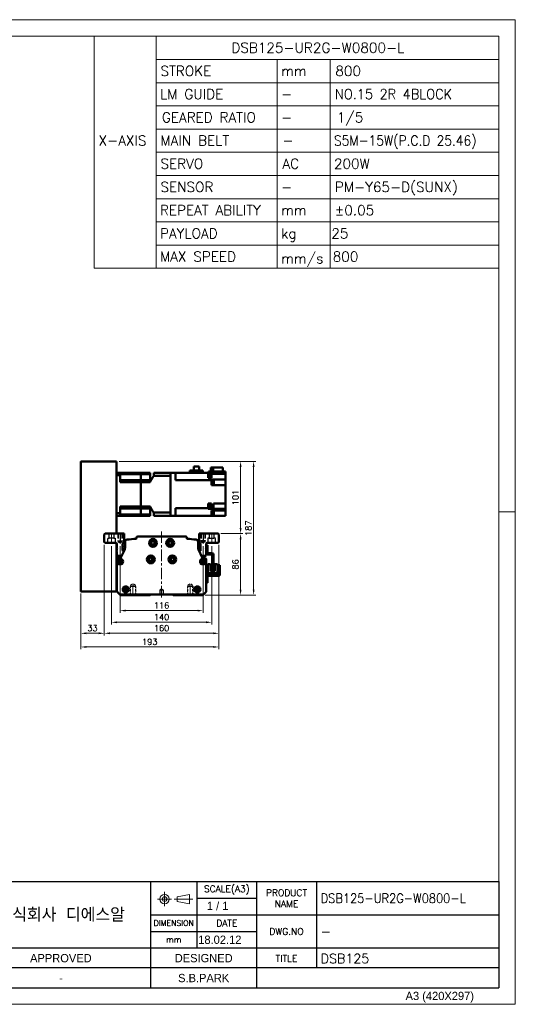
# Model space of a CAD drawing. Header units: millimetres. Extents: x 46891 to 50493, y 6223 to 9905.
# Tile 4 of 4: x 49800 to 50493, y 8529 to 9905. Entities that reach past the tile are written whole.
import ezdxf
from ezdxf.enums import TextEntityAlignment as Align

# ---------------------------------------------------------------- set-up
doc = ezdxf.new("R2010")
doc.units = ezdxf.units.MM
doc.header["$LTSCALE"] = 0.5
for name, pattern in [('CENTER', [50.8, 31.75, -6.35, 6.35, -6.35]), ('HIDDEN', [9.525, 6.35, -3.175]), ('HIDDENX2', [19.05, 12.7, -6.35])]:
    doc.linetypes.add(name, pattern=pattern)
doc.layers.get('0').update_dxf_attribs({"lineweight": 20})
for name, color, linetype, lineweight in [('1', 1, 'CENTER', 13), ('4', 4, 'Continuous', 13), ('외형선(ISO)', 7, 'Continuous', 50)]:
    doc.layers.add(name, color=color, linetype=linetype, lineweight=lineweight)
for name, color, linetype in [('2', 2, 'HIDDENX2'), ('3', 3, 'Continuous'), ('C', 1, 'CENTER')]:
    doc.layers.add(name, color=color, linetype=linetype)
doc.styles.add('ACISOGDT', font='amgdt.shx')
doc.styles.add('DSR TEXT', font='romans.shx', dxfattribs={"bigfont": 'whgtxt.shx'})
doc.styles.get("Standard").update_dxf_attribs({"font": 'romans.shx', "bigfont": 'whgtxt.shx'})
doc.dimstyles.new('DSR', dxfattribs={"dimscale": 2, "dimtxt": 3, "dimasz": 3, "dimexe": 0.5, "dimexo": 0.5, "dimgap": 0.5, "dimtad": 1, "dimdsep": 46, "dimtxsty": 'Standard', "dimcen": 2.5, "dimclrd": 4, "dimclre": 4, "dimclrt": 2, "dimadec": 0, "dimazin": 2, "dimtfac": 1, "dimtmove": 0, "dimatfit": 3, "dimfxl": 0, "dimlwd": -1, "dimlwe": -1, "dimarcsym": 0})

# ---------------------------------------------------------------- blocks, each defined once
blk = doc.blocks.new('A$C13F00394')
for p, q in [((109.11, 28.14), (105.34, 27.43)), ((105.34, 27.43), (105.34, 26.01)), ((109.11, 25.3), (109.11, 28.14)), ((-202.34, 25.67), (-191.42, 25.67)), ((-202.34, 25.3), (-191.42, 25.3)), ((105.34, 26.01), (109.11, 25.3))]:
    blk.add_line(p, q)
for radius in [1.42, 0.71]:
    blk.add_circle((101.56, 26.76), radius)
at = {"layer": '1'}
for p, q in [((103.69, 26.76), (99.44, 26.76)), ((101.56, 28.89), (101.56, 24.63)), ((104.41, 26.76), (110.04, 26.76))]:
    blk.add_line(p, q, dxfattribs=at)
at = {"layer": '3'}
for p, q in [((0, 32), (-207.68, 32)), ((0, 32), (202.32, 32)), ((0, 32), (0, 0)), ((43.43, 32), (43.43, 0)), ((97.32, 32), (97.32, 12)), ((111.32, 32), (111.32, 12)), ((129.32, 32), (129.32, 0)), ((147.32, 32), (147.32, 6)), ((202.32, 32), (202.32, 0)), ((0, 28), (25, 24)), ((43.43, 28), (0, 28)), ((25, 28), (25, 0)), ((34.7, 28), (34.7, 0)), ((111.32, 27), (129.32, 27)), ((43.43, 24), (0, 24)), ((97.32, 22), (202.32, 22)), ((43.43, 20), (0, 20)), ((43.43, 16), (0, 16)), ((97.32, 17), (129.32, 17)), ((0, 12), (129.32, 12)), ((97.32, 12), (97.32, 0)), ((129.32, 12), (202.32, 12)), ((43.43, 8), (0, 8)), ((97.32, 6), (43.43, 6)), ((129.32, 6), (97.32, 6)), ((202.32, 6), (129.32, 6)), ((43.43, 4), (0, 4)), ((0, 0), (202.32, 0))]:
    blk.add_line(p, q, dxfattribs=at)
at = {"color": 0, "style": 'DSR TEXT'}
for s, height, p in [('조립 치수 허용차', 2, (11.97, 29.02)), ('등급', 1.5, (20.77, 25.52)), ('정밀급', 1.5, (27.18, 25.37)), ('보통급', 1.3, (36.41, 25.38)), ('치수 구분', 1.5, (0.69, 24.78)), (' 0.5 초과 6 이하', 1.6, (0.56, 21.19)), (' 6 초과 30 이하', 1.6, (0.49, 17.19)), (' 30 초과 120 이하', 1.6, (0.49, 13.19)), (' 120 초과 315 이하', 1.6, (0.49, 9.19)), (' 315 초과 1000 이하', 1.6, (0.49, 5.19)), (' 1000 초과 2000 이하', 1.6, (0.49, 1.19))]:
    blk.add_text(s, height=height, dxfattribs=at).set_placement(p)
at = {"color": 7, "style": 'ACISOGDT'}
for s, p in [('APPROVED', (70.28, 8.93)), ('DESIGNED', (113.35, 8.93))]:
    blk.add_text(s, height=2.5, dxfattribs=at).set_placement(p, align=Align.MIDDLE_CENTER)
at = {"color": 7, "attachment_point": 5, "style": 'DSR TEXT'}
for s, insert, char_height in [('SCALE(A3)', (120.32, 29.5), 2), ('PRODUCT\\PNAME', (138.32, 27), 2), ('주식회사 디에스알', (70.37, 22), 4.2), ('DIMENSION', (104.32, 19.5), 1.7), ('DATE', (120.32, 19.5), 2), ('DWG.NO', (138.32, 17), 2), ('mm', (104.32, 14.5), 1.8), ('TITLE', (138.32, 8.83), 2)]:
    blk.add_mtext(s, dxfattribs=dict(at, insert=insert, char_height=char_height))
at = {"color": 0, "char_height": 1.6, "attachment_point": 5, "style": 'DSR TEXT'}
for s, insert in [('%%P0.05', (29.85, 22)), ('%%P0.1', (39.07, 22)), ('%%P0.1', (29.85, 18)), ('%%P0.2', (39.07, 18)), ('%%P0.15', (29.85, 14)), ('%%P0.3', (39.07, 14)), ('%%P0.2', (29.85, 10)), ('%%P0.5', (39.07, 10)), ('%%P0.3', (29.85, 6)), ('%%P0.8', (39.07, 6)), ('%%P0.5', (29.85, 2)), ('%%P1.2', (39.07, 2))]:
    blk.add_mtext(s, dxfattribs=dict(at, insert=insert))
at = {"layer": '4', "color": 0, "style": 'DSR TEXT'}
blk.add_text('NOTE', height=3, dxfattribs=at).set_placement((-202.39, 26.38))
blk = doc.blocks.new('A$C1C1952E1')
for p, q in [((293, 292), (293, 222)), ((311.67, 292), (311.67, 222)), ((311.67, 285), (415, 285)), ((348.18, 285), (348.18, 222)), ((364.13, 285), (364.13, 222)), ((311.67, 278), (415, 278)), ((311.67, 271), (415, 271)), ((311.67, 264), (415, 264)), ((311.67, 257), (415, 257)), ((311.67, 250), (415, 250)), ((311.67, 243), (415, 243)), ((311.67, 236), (415, 236)), ((311.67, 229), (415, 229)), ((293, 222), (415, 222))]:
    blk.add_line(p, q)
at = {"color": 1}
blk.add_lwpolyline([(0, 0), (420, 0), (420, 297), (0, 297)], close=True, dxfattribs=at)
at = {"color": 3}
blk.add_lwpolyline([(5, 5), (415, 5), (415, 292), (5, 292)], close=True, dxfattribs=at)
at = {"color": 7, "style": 'ACISOGDT'}
blk.add_text('A3 (420X297)', height=2.5, dxfattribs=at).set_placement((386.91, 1.28))
blk = doc.blocks.new('t8')
at = {"color": 2, "linetype": 'HIDDEN'}
for p, q in [((-4, 0), (-4, -12)), ((-3.4, -0.6), (-4, 0)), ((3.4, -0.6), (4, 0)), ((4, 0), (4, -12)), ((-4, -12), (4, -12)), ((-4, -12), (-3.4, -13)), ((-3.4, -0.6), (3.4, -0.6)), ((-3.4, -0.6), (-3.4, -14)), ((3.4, -0.6), (3.4, -14)), ((4, -12), (3.4, -13)), ((-3.4, -14), (3.4, -14)), ((-3.4, -14), (0, -16)), ((3.4, -14), (0, -16))]:
    blk.add_line(p, q, dxfattribs=at)
at = {"color": 1, "linetype": 'CENTER'}
blk.add_line((0, 1.4), (0, -17.1), dxfattribs=at)
blk = doc.blocks.new('*D71')
at = {"color": 1, "linetype": 'ByBlock'}
for p, q in [((49940.4, 9169.4), (49940.4, 9076.2)), ((50056.4, 9169.4), (50056.4, 9076.2)), ((50048.6, 9079.2), (49948.2, 9079.2))]:
    blk.add_line(p, q, dxfattribs=at)
at = {"color": 1}
for points in [[(49948.2, 9080.5), (49948.2, 9077.9), (49940.4, 9079.2)], [(50048.6, 9080.5), (50048.6, 9077.9), (50056.4, 9079.2)]]:
    blk.add_solid(points, dxfattribs=at)
at = {"layer": 'Defpoints', "color": 0}
for p in [(49940.4, 9173), (50056.4, 9173), (49940.4, 9079.2)]:
    blk.add_point(p, dxfattribs=at)
at = {"color": 3, "insert": (49998.4, 9086.4), "char_height": 8.4, "attachment_point": 5, "style": 'DSR TEXT'}
blk.add_mtext('116', dxfattribs=at)
blk = doc.blocks.new('*D72')
at = {"color": 1, "linetype": 'ByBlock'}
for p, q in [((49928.4, 9169.2), (49928.4, 9059.9)), ((50068.4, 9169.2), (50068.4, 9059.9)), ((50060.6, 9062.9), (49936.2, 9062.9))]:
    blk.add_line(p, q, dxfattribs=at)
at = {"color": 1}
for points in [[(49936.2, 9064.2), (49936.2, 9061.6), (49928.4, 9062.9)], [(50060.6, 9064.2), (50060.6, 9061.6), (50068.4, 9062.9)]]:
    blk.add_solid(points, dxfattribs=at)
at = {"layer": 'Defpoints', "color": 0}
for p in [(49928.4, 9172.8), (50068.4, 9172.8), (49928.4, 9062.9)]:
    blk.add_point(p, dxfattribs=at)
at = {"color": 3, "insert": (49998.4, 9070.1), "char_height": 8.4, "attachment_point": 5, "style": 'DSR TEXT'}
blk.add_mtext('140', dxfattribs=at)
blk = doc.blocks.new('*D73')
at = {"color": 1, "linetype": 'ByBlock'}
for p, q in [((49918.4, 9171.2), (49918.4, 9044.5)), ((50078.4, 9171.2), (50078.4, 9044.5)), ((50070.6, 9047.5), (49926.2, 9047.5))]:
    blk.add_line(p, q, dxfattribs=at)
at = {"color": 1}
for points in [[(49926.2, 9048.8), (49926.2, 9046.2), (49918.4, 9047.5)], [(50070.6, 9048.8), (50070.6, 9046.2), (50078.4, 9047.5)]]:
    blk.add_solid(points, dxfattribs=at)
at = {"layer": 'Defpoints', "color": 0}
for p in [(49918.4, 9174.8), (50078.4, 9174.8), (49918.4, 9047.5)]:
    blk.add_point(p, dxfattribs=at)
at = {"color": 3, "insert": (49998.4, 9054.7), "char_height": 8.4, "attachment_point": 5, "style": 'DSR TEXT'}
blk.add_mtext('160', dxfattribs=at)
blk = doc.blocks.new('*D74')
at = {"color": 1, "linetype": 'ByBlock'}
for p, q in [((49918.4, 9171.2), (49918.4, 9044.5)), ((49885.4, 9103.2), (49885.4, 9044.5)), ((49910.6, 9047.5), (49893.2, 9047.5))]:
    blk.add_line(p, q, dxfattribs=at)
at = {"color": 1}
for points in [[(49893.2, 9048.8), (49893.2, 9046.2), (49885.4, 9047.5)], [(49910.6, 9048.8), (49910.6, 9046.2), (49918.4, 9047.5)]]:
    blk.add_solid(points, dxfattribs=at)
at = {"layer": 'Defpoints', "color": 0}
for p in [(49918.4, 9174.8), (49885.4, 9106.8), (49885.4, 9047.5)]:
    blk.add_point(p, dxfattribs=at)
at = {"color": 3, "insert": (49901.9, 9054.7), "char_height": 8.4, "attachment_point": 5, "style": 'DSR TEXT'}
blk.add_mtext('33', dxfattribs=at)
blk = doc.blocks.new('*D75')
at = {"color": 1, "linetype": 'ByBlock'}
for p, q in [((50078.4, 9171.2), (50078.4, 9025.4)), ((49885.4, 9103.2), (49885.4, 9025.4)), ((50070.6, 9028.4), (49893.2, 9028.4))]:
    blk.add_line(p, q, dxfattribs=at)
at = {"color": 1}
for points in [[(49893.2, 9029.7), (49893.2, 9027.1), (49885.4, 9028.4)], [(50070.6, 9029.7), (50070.6, 9027.1), (50078.4, 9028.4)]]:
    blk.add_solid(points, dxfattribs=at)
at = {"layer": 'Defpoints', "color": 0}
for p in [(50078.4, 9174.8), (49885.4, 9106.8), (49885.4, 9028.4)]:
    blk.add_point(p, dxfattribs=at)
at = {"color": 3, "insert": (49981.9, 9035.6), "char_height": 8.4, "attachment_point": 5, "style": 'DSR TEXT'}
blk.add_mtext('193', dxfattribs=at)
blk = doc.blocks.new('*D76')
at = {"color": 1, "linetype": 'ByBlock'}
for p, q in [((50081, 9186.8), (50111.8, 9186.8)), ((50108.8, 9179), (50108.8, 9108.6)), ((50059.5, 9100.8), (50111.8, 9100.8))]:
    blk.add_line(p, q, dxfattribs=at)
at = {"color": 1}
for points in [[(50107.5, 9179), (50110.1, 9179), (50108.8, 9186.8)], [(50107.5, 9108.6), (50110.1, 9108.6), (50108.8, 9100.8)]]:
    blk.add_solid(points, dxfattribs=at)
at = {"layer": 'Defpoints', "color": 0}
for p in [(50077.4, 9186.8), (50055.9, 9100.8), (50108.8, 9100.8)]:
    blk.add_point(p, dxfattribs=at)
at = {"color": 3, "insert": (50101.6, 9143.8), "char_height": 8.4, "attachment_point": 5, "rotation": 90, "style": 'DSR TEXT'}
blk.add_mtext('86', dxfattribs=at)
blk = doc.blocks.new('*D77')
at = {"color": 1, "linetype": 'ByBlock'}
for p, q in [((49939, 9287.8), (50111.8, 9287.8)), ((50108.8, 9194.6), (50108.8, 9280)), ((50081, 9186.8), (50111.8, 9186.8))]:
    blk.add_line(p, q, dxfattribs=at)
at = {"color": 1}
for points in [[(50107.5, 9280), (50110.1, 9280), (50108.8, 9287.8)], [(50107.5, 9194.6), (50110.1, 9194.6), (50108.8, 9186.8)]]:
    blk.add_solid(points, dxfattribs=at)
at = {"layer": 'Defpoints', "color": 0}
for p in [(49935.4, 9287.8), (50108.8, 9287.8), (50077.4, 9186.8)]:
    blk.add_point(p, dxfattribs=at)
at = {"color": 3, "insert": (50101.6, 9237.3), "char_height": 8.4, "attachment_point": 5, "rotation": 90, "style": 'DSR TEXT'}
blk.add_mtext('101', dxfattribs=at)
blk = doc.blocks.new('*D78')
at = {"color": 1, "linetype": 'ByBlock'}
for p, q in [((49939, 9287.8), (50130, 9287.8)), ((50127, 9280), (50127, 9108.6)), ((50059.5, 9100.8), (50130, 9100.8))]:
    blk.add_line(p, q, dxfattribs=at)
at = {"color": 1}
for points in [[(50125.7, 9280), (50128.3, 9280), (50127, 9287.8)], [(50125.7, 9108.6), (50128.3, 9108.6), (50127, 9100.8)]]:
    blk.add_solid(points, dxfattribs=at)
at = {"layer": 'Defpoints', "color": 0}
for p in [(49935.4, 9287.8), (50055.9, 9100.8), (50127, 9100.8)]:
    blk.add_point(p, dxfattribs=at)
at = {"color": 3, "insert": (50119.8, 9194.3), "char_height": 8.4, "attachment_point": 5, "rotation": 90, "style": 'DSR TEXT'}
blk.add_mtext('187', dxfattribs=at)

msp = doc.modelspace()

# ---------------------------------------------------------------- linework, layer by layer
at = {"color": 1}
msp.add_line((50492.61532, 9217.02572), (50469.44932, 9217.02572), dxfattribs=at)
at = {"layer": '1'}
for p, q in [((49928.40915, 9187.8134), (49928.40915, 9172.8134)), ((49998.40915, 9189.8134), (49998.40915, 9096.8134)), ((50068.40915, 9187.8134), (50068.40915, 9172.8134))]:
    msp.add_line(p, q, dxfattribs=at)
at = {"layer": '2'}
for p, q in [((49923.15915, 9173.8134), (49923.15915, 9180.3134)), ((49923.15915, 9180.3134), (49925.10915, 9180.3134)), ((49925.10915, 9180.3134), (49925.10915, 9186.8134)), ((49931.70915, 9180.3134), (49925.10915, 9180.3134)), ((49931.70915, 9186.8134), (49931.70915, 9180.3134)), ((49931.70915, 9180.3134), (49933.65915, 9180.3134)), ((49933.65915, 9180.3134), (49933.65915, 9173.8134)), ((49937.40915, 9186.8134), (49937.40915, 9176.8134)), ((49937.90915, 9186.3134), (49937.40915, 9186.8134)), ((49937.90915, 9186.3134), (49937.90915, 9175.3134)), ((49937.90915, 9186.3134), (49942.90915, 9186.3134)), ((49942.90915, 9186.3134), (49943.40915, 9186.8134)), ((49942.90915, 9186.3134), (49942.90915, 9175.3134)), ((49943.40915, 9186.8134), (49943.40915, 9176.8134)), ((50053.40915, 9186.8134), (50053.40915, 9176.8134)), ((50053.90915, 9186.3134), (50053.40915, 9186.8134)), ((50053.90915, 9186.3134), (50053.90915, 9175.3134)), ((50058.90915, 9186.3134), (50053.90915, 9186.3134)), ((50058.90915, 9186.3134), (50059.40915, 9186.8134)), ((50058.90915, 9186.3134), (50058.90915, 9175.3134)), ((50059.40915, 9186.8134), (50059.40915, 9176.8134)), ((50065.10915, 9180.3134), (50063.15915, 9180.3134)), ((50063.15915, 9180.3134), (50063.15915, 9173.8134)), ((50065.10915, 9186.8134), (50065.10915, 9180.3134)), ((50065.10915, 9180.3134), (50071.70915, 9180.3134)), ((50071.70915, 9180.3134), (50071.70915, 9186.8134)), ((50073.65915, 9180.3134), (50071.70915, 9180.3134)), ((50073.65915, 9173.8134), (50073.65915, 9180.3134)), ((49937.40915, 9176.8134), (49943.40915, 9176.8134)), ((49937.40915, 9176.8134), (49937.90915, 9175.94738)), ((49937.90915, 9175.3134), (49940.40915, 9173.87003)), ((49937.90915, 9175.3134), (49942.90915, 9175.3134)), ((49942.90915, 9175.3134), (49940.40915, 9173.87003)), ((49943.40915, 9176.8134), (49942.90915, 9175.94738)), ((50059.40915, 9176.8134), (50053.40915, 9176.8134)), ((50053.40915, 9176.8134), (50053.90915, 9175.94738)), ((50058.90915, 9175.3134), (50053.90915, 9175.3134)), ((50053.90915, 9175.3134), (50056.40915, 9173.87003)), ((50058.90915, 9175.3134), (50056.40915, 9173.87003)), ((50059.40915, 9176.8134), (50058.90915, 9175.94738)), ((49998.40915, 9109.31556), (49995.90915, 9107.8134)), ((49995.90915, 9107.8134), (49995.90915, 9101.8134)), ((50000.90915, 9107.8134), (49995.90915, 9107.8134)), ((49995.90915, 9101.8134), (50000.90915, 9101.8134)), ((50000.90915, 9107.8134), (49998.40915, 9109.31556)), ((50000.90915, 9101.8134), (50000.90915, 9107.8134))]:
    msp.add_line(p, q, dxfattribs=at)
at = {"layer": '3'}
for p in [(50469.44932, 8700.42392), (49532.07206, 8552.16152)]:
    msp.add_line(p, (50469.44932, 8552.16152), dxfattribs=at)
at = {"layer": 'C'}
for p, q in [((49940.40915, 9187.96473), (49940.40915, 9172.98515)), ((50056.40915, 9187.96473), (50056.40915, 9172.98515))]:
    msp.add_line(p, q, dxfattribs=at)
at = {"layer": '외형선(ISO)'}
for p, q in [((49885.40914, 9106.8134), (49885.40914, 9286.8134)), ((49886.40914, 9287.8134), (49935.40914, 9287.8134)), ((49935.40914, 9286.8134), (49935.40914, 9287.8134)), ((49935.40914, 9186.8134), (49935.40914, 9286.8134)), ((50037.80914, 9275.2134), (50037.80914, 9271.8134)), ((50037.80914, 9275.2134), (50056.15914, 9275.2134)), ((50043.58414, 9275.2134), (50043.58414, 9280.6134)), ((50043.58414, 9280.6134), (50051.03414, 9280.6134)), ((50051.03414, 9280.6134), (50051.03414, 9275.2134)), ((50056.15914, 9271.8134), (50056.15914, 9275.2134)), ((50067.3092, 9279.3134), (50067.3092, 9273.8134)), ((50067.3092, 9279.3134), (50070.28145, 9279.3134)), ((50070.28145, 9273.8134), (50070.28145, 9279.3134)), ((50070.28145, 9279.3134), (50084.10909, 9279.3134)), ((50084.10909, 9279.3134), (50084.10909, 9273.8134)), ((49935.40914, 9271.8134), (49940.40914, 9271.8134)), ((49935.40914, 9268.27092), (49940.40914, 9268.27092)), ((49940.40914, 9271.8134), (49940.40914, 9268.27092)), ((49969.40914, 9271.8134), (49940.40914, 9271.8134)), ((49940.40914, 9270.10099), (49969.40914, 9270.10099)), ((49940.40914, 9258.85013), (49940.40914, 9268.27092)), ((49940.40914, 9261.5634), (49969.40914, 9261.5634)), ((49969.40914, 9270.10099), (49969.40914, 9271.8134)), ((49969.40914, 9271.8134), (49969.40914, 9270.10099)), ((49969.40914, 9271.8134), (49982.40914, 9271.8134)), ((49969.40914, 9266.5634), (49969.40914, 9270.10099)), ((49969.40914, 9266.5634), (49969.40914, 9270.10099)), ((49969.40914, 9270.10099), (49982.40914, 9270.10099)), ((49969.40914, 9261.5634), (49969.40914, 9266.5634)), ((49969.40914, 9261.5634), (49969.40914, 9266.5634)), ((49969.40914, 9258.85013), (49969.40914, 9261.5634)), ((49969.40914, 9261.5634), (49969.40914, 9258.85013)), ((49969.40914, 9261.5634), (49982.40914, 9261.5634)), ((49982.40914, 9271.8134), (49982.40914, 9270.10099)), ((49982.40914, 9261.5634), (49982.40914, 9270.10099)), ((49982.40914, 9261.5634), (49982.40914, 9258.85013)), ((49987.40914, 9271.8134), (49987.40914, 9267.50873)), ((49987.40914, 9271.8134), (50010.90914, 9271.8134)), ((49987.40914, 9267.50873), (50010.90914, 9267.50873)), ((50017.90914, 9271.8134), (50010.90914, 9271.8134)), ((50010.90914, 9271.8134), (50010.90914, 9271.80893)), ((50010.90914, 9271.80893), (50010.90914, 9267.51395)), ((50010.90914, 9267.51395), (50010.90914, 9267.50873)), ((50010.90914, 9216.11807), (50010.90914, 9267.50873)), ((50010.90914, 9267.3134), (50010.90914, 9216.3134)), ((50017.90914, 9267.3134), (50017.90914, 9271.8134)), ((50017.90914, 9271.8134), (50063.50914, 9271.8134)), ((50017.90914, 9267.3134), (50017.90914, 9261.37277)), ((50017.90914, 9261.37277), (50068.00914, 9261.37277)), ((50063.50914, 9271.84832), (50063.50914, 9271.8134)), ((50063.50914, 9271.84832), (50064.00914, 9271.84832)), ((50063.50914, 9266.25343), (50063.50914, 9271.8134)), ((50063.50914, 9266.25343), (50063.50914, 9264.81806)), ((50063.50914, 9265.94832), (50064.20914, 9265.94832)), ((50063.50914, 9264.81806), (50068.00914, 9264.81806)), ((50064.00914, 9273.8134), (50064.00914, 9270.3134)), ((50087.50914, 9273.8134), (50064.00914, 9273.8134)), ((50064.00914, 9270.3134), (50087.50914, 9270.3134)), ((50064.20914, 9265.94832), (50064.20914, 9270.3134)), ((50064.20914, 9266.09832), (50066.20914, 9266.09832)), ((50066.20914, 9266.09832), (50066.20914, 9270.3134)), ((50068.00914, 9270.3134), (50068.00914, 9266.25343)), ((50068.00914, 9264.81806), (50068.00914, 9266.25343)), ((50087.50914, 9262.32148), (50068.00914, 9262.32148)), ((50068.00914, 9262.32148), (50068.00914, 9261.77208)), ((50068.00914, 9261.37277), (50068.00914, 9261.77208)), ((50068.00914, 9261.37277), (50068.00914, 9254.3134)), ((50068.00914, 9261.10937), (50068.50914, 9261.10937)), ((50068.50914, 9255.10937), (50068.50914, 9261.10937)), ((50068.50914, 9261.05937), (50069.20914, 9261.05937)), ((50069.20914, 9255.15937), (50069.20914, 9261.05937)), ((50069.20914, 9260.90937), (50071.20914, 9260.90937)), ((50071.20914, 9255.30937), (50071.20914, 9260.90937)), ((50087.50914, 9270.3134), (50087.50914, 9273.8134)), ((50087.50914, 9266.25343), (50087.50914, 9270.3134)), ((50087.50914, 9266.25343), (50087.50914, 9262.32148)), ((50087.50914, 9257.8134), (50087.50914, 9262.32148)), ((49969.40914, 9258.85013), (49940.40914, 9258.85013)), ((49969.40914, 9224.77668), (49969.40914, 9258.85013)), ((49969.40914, 9224.77668), (49969.40914, 9258.85013)), ((49969.40914, 9258.85013), (49982.40914, 9258.85013)), ((50068.00914, 9255.10937), (50068.50914, 9255.10937)), ((50068.00914, 9254.3134), (50087.50914, 9254.3134)), ((50068.50914, 9255.15937), (50069.20914, 9255.15937)), ((50069.20914, 9255.30937), (50071.20914, 9255.30937)), ((50087.50914, 9257.8134), (50087.50914, 9254.3134)), ((50087.50914, 9229.0134), (50087.50914, 9254.3134)), ((49940.40914, 9215.35589), (49940.40914, 9224.77668)), ((49969.40914, 9224.77668), (49940.40914, 9224.77668)), ((49940.40914, 9222.0634), (49969.40914, 9222.0634)), ((49969.40914, 9222.0634), (49969.40914, 9224.77668)), ((49969.40914, 9224.77668), (49969.40914, 9222.0634)), ((49969.40914, 9224.77668), (49982.40914, 9224.77668)), ((49969.40914, 9217.0634), (49969.40914, 9222.0634)), ((49969.40914, 9217.0634), (49969.40914, 9222.0634)), ((49969.40914, 9222.0634), (49982.40914, 9222.0634)), ((49982.40914, 9224.77668), (49982.40914, 9222.0634)), ((49982.40914, 9222.0634), (49982.40914, 9213.52582)), ((50017.90914, 9222.25404), (50063.50914, 9222.25404)), ((50017.90914, 9222.25404), (50017.90914, 9216.3134)), ((50063.50914, 9225.60319), (50063.50914, 9229.0134)), ((50068.00914, 9229.0134), (50063.50914, 9229.0134)), ((50063.50914, 9228.10065), (50064.20914, 9228.10065)), ((50063.50914, 9225.60319), (50063.50914, 9224.69812)), ((50063.50914, 9222.25404), (50063.50914, 9224.69812)), ((50063.50914, 9221.85473), (50063.50914, 9222.25404)), ((50063.50914, 9222.20065), (50064.20914, 9222.20065)), ((50063.50914, 9221.85473), (50063.50914, 9221.53478)), ((50063.50914, 9221.53478), (50068.00914, 9221.53478)), ((50064.20914, 9222.20065), (50064.20914, 9228.10065)), ((50064.20914, 9227.95065), (50066.20914, 9227.95065)), ((50064.20914, 9222.35065), (50066.20914, 9222.35065)), ((50066.20914, 9222.35065), (50066.20914, 9227.95065)), ((50068.00914, 9222.25404), (50068.00914, 9229.0134)), ((50071.00914, 9222.25404), (50068.00914, 9222.25404)), ((50068.00914, 9222.25404), (50068.00914, 9221.85473)), ((50068.00914, 9221.53478), (50068.00914, 9221.85473)), ((50071.00914, 9229.0134), (50087.50914, 9229.0134)), ((50071.00914, 9229.0134), (50071.00914, 9222.25404)), ((50071.00914, 9221.85473), (50071.00914, 9222.25404)), ((50071.00914, 9221.85473), (50071.00914, 9221.53478)), ((50071.00914, 9221.53478), (50087.50914, 9221.53478)), ((50087.50914, 9229.0134), (50087.50914, 9225.5134)), ((50087.50914, 9221.53478), (50087.50914, 9225.5134)), ((50087.50914, 9221.53478), (50087.50914, 9219.3134)), ((49935.40914, 9215.35589), (49940.40914, 9215.35589)), ((49935.40914, 9211.8134), (49940.40914, 9211.8134)), ((49940.40914, 9215.35589), (49940.40914, 9211.8134)), ((49940.40914, 9213.52582), (49969.40914, 9213.52582)), ((49969.40914, 9211.8134), (49940.40914, 9211.8134)), ((49969.40914, 9213.52582), (49969.40914, 9217.0634)), ((49969.40914, 9213.52582), (49969.40914, 9217.0634)), ((49969.40914, 9211.8134), (49969.40914, 9213.52582)), ((49969.40914, 9213.52582), (49969.40914, 9211.8134)), ((49969.40914, 9213.52582), (49982.40914, 9213.52582)), ((49969.40914, 9211.8134), (49982.40914, 9211.8134)), ((49982.40914, 9213.52582), (49982.40914, 9211.8134)), ((49987.40914, 9216.11807), (49987.40914, 9211.8134)), ((49987.40914, 9216.11807), (50010.90914, 9216.11807)), ((49987.40914, 9211.8134), (50010.90914, 9211.8134)), ((50010.90914, 9216.11807), (50010.90914, 9216.11286)), ((50010.90914, 9216.11286), (50010.90914, 9211.81788)), ((50010.90914, 9211.81788), (50010.90914, 9211.8134)), ((50017.90914, 9211.8134), (50010.90914, 9211.8134)), ((50017.90914, 9211.8134), (50017.90914, 9216.3134)), ((50017.90914, 9211.8134), (50068.00914, 9211.8134)), ((50063.50914, 9211.8134), (50063.50914, 9211.77849)), ((50063.50914, 9211.77849), (50064.20914, 9211.77849)), ((50064.20914, 9211.77849), (50064.20914, 9211.8134)), ((50068.00914, 9219.3134), (50087.50914, 9219.3134)), ((50068.00914, 9219.3134), (50068.00914, 9217.37338)), ((50068.00914, 9218.3247), (50068.50914, 9218.3247)), ((50068.00914, 9211.8134), (50068.00914, 9217.37338)), ((50068.00914, 9212.3247), (50068.50914, 9212.3247)), ((50068.00914, 9211.8134), (50087.50914, 9211.8134)), ((50068.50914, 9212.3247), (50068.50914, 9218.3247)), ((50068.50914, 9218.2747), (50069.20914, 9218.2747)), ((50068.50914, 9212.3747), (50069.20914, 9212.3747)), ((50069.20914, 9212.3747), (50069.20914, 9218.2747)), ((50069.20914, 9218.1247), (50071.20914, 9218.1247)), ((50069.20914, 9212.5247), (50071.20914, 9212.5247)), ((50071.20914, 9212.5247), (50071.20914, 9218.1247)), ((50087.50914, 9219.3134), (50087.50914, 9215.8134)), ((50087.50914, 9211.8134), (50087.50914, 9215.8134)), ((49918.40915, 9185.8134), (49919.40915, 9186.8134)), ((49918.40915, 9174.8134), (49918.40915, 9185.8134)), ((49919.40915, 9186.8134), (49945.90915, 9186.8134)), ((49945.90915, 9186.8134), (49945.90915, 9175.34222)), ((49963.18174, 9180.02888), (49963.18174, 9180.8134)), ((49965.18174, 9182.8134), (50031.63655, 9182.8134)), ((50033.63655, 9180.8134), (50033.63655, 9180.02888)), ((50050.90915, 9175.34222), (50050.90915, 9186.8134)), ((50050.90915, 9186.8134), (50077.40915, 9186.8134)), ((50077.40915, 9186.8134), (50078.40915, 9185.8134)), ((50078.40915, 9185.8134), (50078.40915, 9174.8134)), ((49919.40915, 9173.8134), (49918.40915, 9174.8134)), ((49934.90915, 9173.8134), (49919.40915, 9173.8134)), ((49935.40914, 9106.8134), (49935.40914, 9173.67943)), ((49935.90915, 9171.8134), (49935.40914, 9171.8134)), ((49935.90915, 9166.3134), (49935.90915, 9172.8134)), ((49936.40915, 9165.8134), (49935.90915, 9166.3134)), ((49935.90915, 9165.3134), (49936.40915, 9165.8134)), ((49935.90915, 9164.3134), (49935.90915, 9165.3134)), ((49941.67727, 9153.39435), (49946.94894, 9164.8163)), ((49943.90915, 9171.34222), (49943.90915, 9163.3134)), ((49943.90915, 9168.8134), (49947.40914, 9168.8134)), ((49947.40914, 9166.91159), (49947.40914, 9175.47589)), ((50049.40914, 9175.47589), (50049.40914, 9166.91159)), ((50049.86935, 9164.8163), (50055.14102, 9153.39435)), ((50052.90915, 9163.3134), (50052.90915, 9171.34222)), ((50060.90915, 9166.3134), (50060.40915, 9165.8134)), ((50060.40915, 9165.8134), (50060.90915, 9165.3134)), ((50060.90915, 9172.8134), (50060.90915, 9166.3134)), ((50060.90915, 9170.8134), (50062.50915, 9170.8134)), ((50060.90915, 9165.3134), (50060.90915, 9166.3134)), ((50060.90915, 9165.3134), (50060.90915, 9164.3134)), ((50077.40915, 9173.8134), (50061.90915, 9173.8134)), ((50062.50915, 9170.8134), (50062.50915, 9159.4134)), ((50078.40915, 9174.8134), (50077.40915, 9173.8134)), ((49936.40915, 9163.8134), (49935.90915, 9164.3134)), ((49935.90915, 9163.3134), (49936.40915, 9163.8134)), ((49935.90915, 9162.3134), (49935.90915, 9163.3134)), ((49936.40915, 9161.8134), (49935.90915, 9162.3134)), ((49935.90915, 9161.3134), (49936.40915, 9161.8134)), ((49935.90915, 9156.8134), (49935.90915, 9161.3134)), ((49941.40915, 9155.8134), (49936.90915, 9155.8134)), ((49938.90914, 9152.8134), (49940.76931, 9152.8134)), ((49944.40915, 9162.8134), (49946.02453, 9162.8134)), ((49985.40914, 9152.24317), (49985.40914, 9149.38364)), ((50011.40914, 9152.24317), (50011.40914, 9149.38364)), ((50050.79376, 9162.8134), (50052.40915, 9162.8134)), ((50059.90915, 9155.8134), (50055.40915, 9155.8134)), ((50056.04898, 9152.8134), (50057.90914, 9152.8134)), ((50060.90915, 9164.3134), (50060.40915, 9163.8134)), ((50060.40915, 9163.8134), (50060.90915, 9163.3134)), ((50060.90915, 9162.3134), (50060.40915, 9161.8134)), ((50060.40915, 9161.8134), (50060.90915, 9161.3134)), ((50060.90915, 9163.3134), (50060.90915, 9164.3134)), ((50060.90915, 9163.3134), (50060.90915, 9162.3134)), ((50060.90915, 9161.3134), (50060.90915, 9162.3134)), ((50060.90915, 9161.3134), (50060.90915, 9156.8134)), ((50062.50915, 9159.4134), (50060.96954, 9159.4134)), ((50068.80915, 9159.4134), (50063.00915, 9159.4134)), ((50063.00915, 9157.8134), (50068.80915, 9157.8134)), ((50069.30915, 9157.3134), (50069.30915, 9137.8134)), ((50070.90915, 9137.8134), (50070.90915, 9157.3134)), ((49935.90914, 9107.05605), (49935.90914, 9149.8134)), ((50060.90914, 9149.8134), (50060.90914, 9107.05605)), ((50063.20911, 9144.31353), (50066.90911, 9144.31354)), ((50063.20914, 9131.91353), (50063.20911, 9144.31353)), ((50066.90911, 9144.31354), (50066.90913, 9134.91354)), ((50069.30915, 9137.8134), (50070.90915, 9137.8134)), ((50072.90911, 9144.31355), (50076.60911, 9144.31356)), ((50072.90913, 9134.91355), (50072.90911, 9144.31355)), ((50076.60911, 9144.31356), (50076.60914, 9131.91356)), ((50078.3091, 9142.81356), (50079.9091, 9142.81356)), ((50078.3091, 9142.81356), (50078.3091, 9139.81356)), ((50078.30912, 9129.91356), (50078.3091, 9139.81356)), ((50079.9091, 9139.81356), (50079.9091, 9142.81356)), ((50079.9091, 9139.81356), (50079.90912, 9129.81356)), ((49935.40914, 9124.8134), (49935.90914, 9124.8134)), ((50062.50913, 9127.31353), (50062.50914, 9120.81353)), ((50062.90912, 9129.41353), (50077.80912, 9129.41356)), ((50077.90912, 9127.81356), (50063.00912, 9127.81353)), ((50063.20914, 9131.91353), (50063.20914, 9129.41353)), ((50063.20914, 9131.91353), (50065.20914, 9131.91353)), ((50065.20914, 9131.91353), (50074.60914, 9131.91355)), ((50072.90913, 9135.91355), (50066.90913, 9135.91354)), ((50066.90913, 9135.61354), (50072.90913, 9135.61355)), ((50072.90913, 9134.91355), (50066.90913, 9134.91354)), ((50074.60914, 9131.91355), (50076.60914, 9131.91356)), ((50076.60914, 9129.41356), (50076.60914, 9131.91356)), ((50062.50914, 9117.81353), (50060.90914, 9117.81353)), ((50062.50914, 9117.81353), (50062.50914, 9120.81353)), ((49935.40914, 9105.8134), (49886.40914, 9105.8134)), ((49935.40914, 9105.8134), (49935.40914, 9106.8134)), ((49939.90914, 9101.8134), (49936.78782, 9104.93472)), ((49940.90914, 9100.8134), (49939.90914, 9101.8134)), ((50056.90914, 9101.8134), (49939.90914, 9101.8134)), ((49982.40914, 9100.8134), (49940.90914, 9100.8134)), ((49983.2627, 9101.66696), (49982.40914, 9100.8134)), ((50014.40914, 9100.8134), (50013.55559, 9101.66696)), ((50055.90914, 9100.8134), (50014.40914, 9100.8134)), ((50056.90914, 9101.8134), (50055.90914, 9100.8134)), ((50060.03046, 9104.93472), (50056.90914, 9101.8134))]:
    msp.add_line(p, q, dxfattribs=at)
for centre, radius in [((49986.40914, 9173.8134), 5.5), ((50010.40914, 9173.8134), 5.5), ((49986.40914, 9173.8134), 3.3), ((49986.40914, 9173.8134), 2.4585), ((50010.40914, 9173.8134), 3.3), ((50010.40914, 9173.8134), 2.4585), ((49940.40914, 9147.8134), 4.25), ((49983.40915, 9150.8134), 5.5), ((49983.40915, 9150.8134), 3.3), ((49983.40914, 9150.8134), 2.4585), ((50013.40915, 9150.8134), 5.5), ((50013.40915, 9150.8134), 3.3), ((50013.40914, 9150.8134), 2.4585), ((50056.40914, 9147.8134), 4.25), ((49940.40914, 9147.8134), 2.25), ((50056.40914, 9147.8134), 2.25), ((49948.40914, 9108.8134), 4.25), ((49948.40914, 9108.8134), 2.25), ((50048.40914, 9108.8134), 4.25), ((50048.40914, 9108.8134), 2.25)]:
    msp.add_circle(centre, radius, dxfattribs=at)
for centre, radius, start, end in [((49886.40914, 9286.8134), 1, 90, 180), ((49950.40914, 9175.47589), 3, 95.57599889, 180), ((49998.40914, 8683.8134), 497, 94.11817749, 95.57599889), ((49962.68174, 9180.02888), 0.5, 274.11817763, 0), ((49965.18174, 9180.8134), 2, 90.00000001, 180), ((50031.63655, 9180.8134), 2, 0, 90.00000001), ((50034.13655, 9180.02888), 0.5, 180, 265.88182253), ((49998.40914, 8683.8134), 497, 84.42400113, 85.88182253), ((50046.40914, 9175.47589), 3, 0, 84.42400114), ((49934.90915, 9172.8134), 1, 0, 90), ((49948.90915, 9171.34222), 5, 126.86989765, 180), ((49942.40914, 9166.91159), 5, 335.22485944, 0), ((50054.40914, 9166.91159), 5, 180, 204.77514058), ((50047.90915, 9171.34222), 5, 0, 53.13010235), ((50061.90915, 9172.8134), 1, 90, 180), ((49938.90914, 9149.8134), 3, 90.00000001, 180), ((49936.90915, 9156.8134), 1, 180, 270), ((49940.76931, 9153.8134), 1, 270.00000001, 335.22485944), ((49941.40915, 9152.8134), 3, 65.22491108, 90), ((49944.40915, 9163.3134), 0.5, 180, 270), ((50052.40915, 9163.3134), 0.5, 270, 0), ((50055.40915, 9152.8134), 3, 90, 114.775192), ((50056.04898, 9153.8134), 1, 204.77514058, 270.00000001), ((50057.90914, 9149.8134), 3, 0, 90.00000001), ((50059.90915, 9156.8134), 1, 270, 0), ((50063.00915, 9159.9134), 2.1, 180, 193.774147), ((50063.00915, 9159.9134), 2.1, 193.774147, 270), ((50063.00915, 9159.9134), 0.5, 180, 270), ((50068.80915, 9157.3134), 2.1, 0, 90), ((50068.80915, 9157.3134), 0.5, 0, 90), ((49940.40914, 9147.8134), 1.621, 36.950847, 323.04915397), ((49940.40914, 9147.8134), 1.5, 48.18968484, 311.8103164), ((49941.80914, 9149.37865), 0.6, 259.96251962, 324.85511582), ((49940.40914, 9147.8134), 1.621, 323.04915084, 36.95084491), ((49941.80914, 9146.24816), 0.6, 35.14488278, 100.03748085), ((50055.00914, 9149.37865), 0.6, 215.14488717, 280.03748127), ((50055.00914, 9146.24816), 0.6, 79.96251962, 144.85511372), ((50056.40914, 9147.8134), 1.621, 216.950847, 143.04915388), ((50056.40914, 9147.8134), 1.5, 228.18968484, 131.8103164), ((50062.90913, 9127.41353), 2, 90.00011094, 179.75458606), ((50063.00913, 9127.31353), 0.5, 90.00011094, 180.00011094), ((50077.80912, 9129.91356), 0.5, 270.00011094, 0.00011094), ((50077.90912, 9129.81356), 2, 270.00011094, 0.00011094), ((49948.40914, 9108.8134), 1.621, 129.96149723, 50.03850277), ((49948.40914, 9108.8134), 1.6, 134.4153086, 45.5846914), ((49946.93945, 9110.3134), 0.5, 328.99692459, 55.46536904), ((49949.87884, 9110.3134), 0.5, 124.5346268, 211.00307541), ((50048.40914, 9108.8134), 1.621, 129.96149723, 50.03850277), ((50048.40914, 9108.8134), 1.6, 134.4153086, 45.5846914), ((50046.93945, 9110.3134), 0.5, 328.99692458, 55.46537103), ((50049.87884, 9110.3134), 0.5, 124.53462481, 211.00307541), ((49886.40914, 9106.8134), 1, 180, 270), ((49938.90914, 9107.05605), 3, 180, 225.00000001), ((49983.61625, 9101.3134), 0.5, 90, 135), ((50013.20204, 9101.3134), 0.5, 45, 90), ((50057.90914, 9107.05605), 3, 315.00000001, 0)]:
    msp.add_arc(centre, radius, start, end, dxfattribs=at)
for points, weights in [([(49982.40914, 9258.85013), (49984.40258, 9262.88691), (49987.40914, 9267.50873)], [1.45736434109, 1.41367336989, 1.35251798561]), ([(49987.40914, 9216.11807), (49984.40258, 9220.7399), (49982.40914, 9224.77668)], [1.35251798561, 1.41367336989, 1.45736434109])]:
    msp.add_rational_spline(points, weights, degree=2, dxfattribs=at)
for points, knots in [([(49941.70457, 9148.78784), (49941.65893, 9148.79591), (49941.61095, 9148.81009), (49941.50798, 9148.85599), (49941.45396, 9148.89136), (49941.40914, 9148.93144)], [0.047260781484, 0.047260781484, 0.047260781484, 0.047260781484, 0.061885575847, 0.061885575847, 0.079922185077, 0.079922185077, 0.079922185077, 0.079922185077]), ([(49941.40914, 9146.69537), (49941.45396, 9146.73545), (49941.50798, 9146.77082), (49941.61095, 9146.81672), (49941.65893, 9146.8309), (49941.70457, 9146.83897)], [0.079922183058, 0.079922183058, 0.079922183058, 0.079922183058, 0.097958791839, 0.097958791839, 0.11258358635, 0.11258358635, 0.11258358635, 0.11258358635]), ([(50055.40914, 9148.93144), (50055.36433, 9148.89136), (50055.31031, 9148.85599), (50055.20734, 9148.81009), (50055.15936, 9148.79591), (50055.11372, 9148.78784)], [0.079922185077, 0.079922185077, 0.079922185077, 0.079922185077, 0.097958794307, 0.097958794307, 0.112583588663, 0.112583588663, 0.112583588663, 0.112583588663]), ([(50055.11372, 9146.83897), (50055.15936, 9146.8309), (50055.20734, 9146.81672), (50055.31031, 9146.77082), (50055.36433, 9146.73545), (50055.40914, 9146.69537)], [0.047260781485, 0.047260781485, 0.047260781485, 0.047260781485, 0.061885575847, 0.061885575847, 0.079922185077, 0.079922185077, 0.079922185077, 0.079922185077])]:
    msp.add_open_spline(points, degree=3, knots=knots, dxfattribs=at)
for points in [[(49947.36802, 9110.05586), (49947.34593, 9110.01911), (49947.31879, 9109.98508), (49947.28938, 9109.95626)], [(49949.52891, 9109.95626), (49949.4995, 9109.98508), (49949.47236, 9110.01911), (49949.45027, 9110.05586)], [(50047.36802, 9110.05586), (50047.34593, 9110.01911), (50047.31879, 9109.98508), (50047.28938, 9109.95626)], [(50049.52891, 9109.95626), (50049.4995, 9109.98508), (50049.47236, 9110.01911), (50049.45027, 9110.05586)]]:
    msp.add_open_spline(points, degree=3, dxfattribs=at)

# ---------------------------------------------------------------- block references
at = {"xscale": 4.6332, "yscale": 4.6332, "zscale": 4.6332}
for name, p in [('A$C1C1952E1', (48546.67132, 8528.99552)), ('A$C13F00394', (49532.07206, 8552.16152))]:
    msp.add_blockref(name, p, dxfattribs=at)
at = {"rotation": 180}
msp.add_blockref('t8', (49958.40915, 9100.8134), dxfattribs=at)
at = {"xscale": -1, "rotation": 180}
msp.add_blockref('t8', (50038.40915, 9100.8134), dxfattribs=at)

# ---------------------------------------------------------------- texts
at = {"color": 3, "style": 'DSR TEXT'}
for s, height, p in [('DSB125-UR2G-W0800-L', 13.9243104, (50095.87929, 9858.90574)), ('STROKE', 13.92431, (49996.82769, 9826.47334)), ('LM GUIDE', 13.92431, (49996.16463, 9794.04094)), ('X-AXIS', 13.92431, (49910.44315, 9729.17614)), ('MAIN BELT', 13.92431, (49996.82769, 9729.17614)), ('SERVO', 13.92431, (49996.82769, 9696.74374)), ('SENSOR', 13.92431, (49996.82769, 9664.31134)), ('REPEAT ABILITY', 13.9243104, (49996.16463, 9631.87894)), ('PAYLOAD', 13.92431, (49996.16463, 9599.44654)), ('MAX SPEED', 13.92431, (49996.16463, 9567.01414))]:
    msp.add_text(s, height=height, dxfattribs=at).set_placement(p)
at = {"color": 7, "style": 'DSR TEXT'}
for s, height, p in [('800', 13.92431, (50241.23195, 9826.47334)), ('mm', 13.92431, (50165.33416, 9826.47334)), ('-', 13.92431, (50165.33416, 9794.04094)), ('-', 13.92431, (50165.33416, 9761.60854)), ('-', 13.92431, (50167.32335, 9729.17614)), ('AC', 13.92431, (50167.32335, 9696.74374)), ('200W', 13.92431, (50239.24276, 9696.74374)), ('PM-Y65-D(SUNX)', 13.9243104, (50240.56889, 9664.31134)), ('-', 13.92431, (50165.33416, 9664.31134)), ('±0.05', 13.92431, (50240.56889, 9631.87894)), ('mm', 13.92431, (50165.33416, 9631.87894)), ('kg', 13.92431, (50165.33416, 9599.44654)), ('25', 13.92431, (50235.55209, 9599.44654)), ('mm/s', 13.92431, (50165.33416, 9564.36189)), ('800', 13.92431, (50237.54128, 9567.01414))]:
    msp.add_text(s, height=height, dxfattribs=at).set_placement(p)
for s, width, p in [('NO.15 2R 4BLOCK', 0.95, (50240.56889, 9794.04094)), ('S5M-15W(P.C.D 25.46)', 0.9, (50239.24276, 9729.17614))]:
    msp.add_text(s, height=13.9243104, dxfattribs=dict(at, width=width)).set_placement(p)
at = {"color": 2, "style": 'DSR TEXT', "width": 0.9}
msp.add_text('DSB125-UR2G-W0800-L', height=12.97296, dxfattribs=at).set_placement((50220.69542, 8670.68644))
at = {"color": 2}
for s, height, style, p in [('1 / 1', 11.583, 'ACISOGDT', (50061.67256, 8660.71078)), ('-', 12.97296, 'DSR TEXT', (50220.69542, 8624.35444)), ('18.02.12', 11.583, 'ACISOGDT', (50049.63536, 8613.43341)), ('DSB125', 12.97296, 'DSR TEXT', (50220.69542, 8586.47951))]:
    msp.add_text(s, height=height, dxfattribs=dict(at, style=style)).set_placement(p)
at = {"color": 2, "style": 'ACISOGDT'}
for s, p in [('-', (49857.707, 8565.71454)), ('S.B.PARK', (50057.22795, 8565.71454))]:
    msp.add_text(s, height=11.583, dxfattribs=at).set_placement(p, align=Align.MIDDLE_CENTER)
at = {"color": 3, "insert": (49998.81688, 9775.53285), "char_height": 13.9243104, "attachment_point": 1, "style": 'DSR TEXT'}
msp.add_mtext('GEARED RATIO', dxfattribs=at)
at = {"color": 7, "insert": (50243.22114, 9775.53285), "char_height": 13.92431, "attachment_point": 1, "style": 'DSR TEXT'}
msp.add_mtext('1/5', dxfattribs=at)

# ---------------------------------------------------------------- dimensions: what is measured, and where the dimension line sits
for base, p1, p2, angle, picture, middle in [((50108.80633, 9287.8134), (50077.40915, 9186.8134), (49935.40914, 9287.8134), 90, '*D77', (50101.60633, 9237.3134)), ((50126.97182, 9100.8134), (49935.40914, 9287.8134), (50055.90914, 9100.8134), 90, '*D78', (50119.77182, 9194.3134)), ((50108.80633, 9100.8134), (50077.40915, 9186.8134), (50055.90914, 9100.8134), 90, '*D76', (50101.60633, 9143.8134)), ((49885.40914, 9047.5074), (49918.40915, 9174.8134), (49885.40914, 9106.8134), 180, '*D74', (49901.90915, 9054.7074)), ((49885.40914, 9028.44952), (50078.40915, 9174.8134), (49885.40914, 9106.8134), 180, '*D75', (49981.90915, 9035.64952)), ((49918.40915, 9047.5074), (50078.40915, 9174.8134), (49918.40915, 9174.8134), 180, '*D73', (49998.40915, 9054.7074)), ((49928.40915, 9062.87405), (50068.40915, 9172.8134), (49928.40915, 9172.8134), 180, '*D72', (49998.40915, 9070.07405)), ((49940.40915, 9079.1543), (50056.40915, 9172.98515), (49940.40915, 9172.98515), 180, '*D71', (49998.40915, 9086.3543))]:
    dim = msp.add_linear_dim(base=base, p1=p1, p2=p2, angle=angle, dimstyle='DSR', override={"dimscale": 3, "dimtxt": 2.8, "dimasz": 2.600136, "dimexe": 1, "dimexo": 1.2, "dimgap": 1, "dimdec": 4, "dimtxsty": 'DSR TEXT', "dimclrd": 1, "dimclre": 1, "dimclrt": 3, "dimtdec": 4, "dimtix": 1})
    dim.commit()
    dim.dimension.update_dxf_attribs({"geometry": picture, "text_midpoint": middle})

doc.saveas('drawing.dxf')
